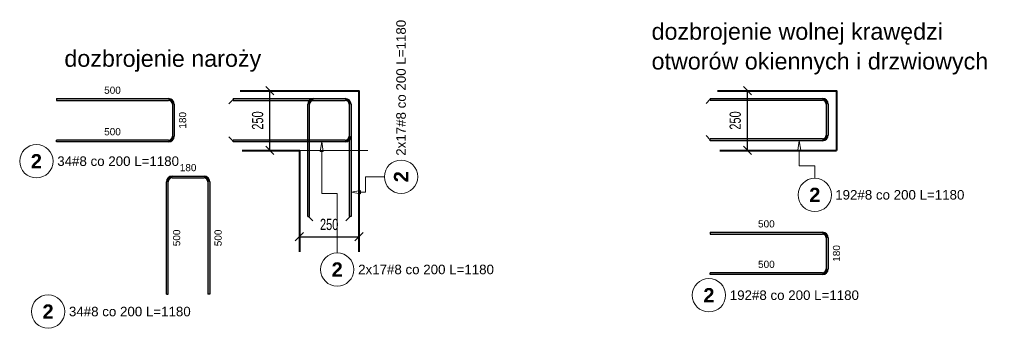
# Model space of a CAD drawing. Extents: x -1474 to 455485, y -101625 to 75879.
# Tile 4 of 40: x 346307 to 350440, y -94629 to -93335. Entities that reach past the tile are written whole.
import ezdxf

# ---------------------------------------------------------------- set-up
doc = ezdxf.new("R2010")
doc.units = 0
doc.header["$LTSCALE"] = 10
doc.header["$MEASUREMENT"] = 0
for name, color, linetype, lineweight in [('P-Opis', 1, 'Continuous', 18), ('P-Opis nadproża systemowe', 11, 'Continuous', 9), ('P-Wymiar', 254, 'Continuous', 9), ('RCAD_deskowanie', 3, 'Continuous', 40)]:
    doc.layers.add(name, color=color, linetype=linetype, lineweight=lineweight)
for name, color, linetype in [('RCAD_kształt pręta', 7, 'Continuous'), ('RCAD_opis kształtu pręta', 7, 'Continuous'), ('RCAD_pręt wyrzucony', 130, 'Continuous')]:
    doc.layers.add(name, color=color, linetype=linetype)
doc.styles.add('_Fd Opis', font='arial.ttf')
doc.styles.add('ROMANS', font='arial.ttf', dxfattribs={"width": 0.7})
doc.styles.add('style1', font='arial.ttf')
doc.styles.add('style3', font='arialbd.ttf')
doc.dimstyles.new('A25', dxfattribs={"dimscale": 27, "dimtxt": 1.75, "dimasz": 0.05, "dimexe": 0, "dimexo": 0, "dimgap": 1, "dimtad": 1, "dimdec": 4, "dimrnd": 1, "dimdsep": 46, "dimtxsty": 'ROMANS', "dimblk": '[[[[[[[[', "dimcen": 2, "dimdle": 2, "dimse1": 1, "dimse2": 1, "dimclrd": 256, "dimclrt": 1, "dimadec": 0, "dimazin": 0, "dimtfac": 1, "dimtdec": 4, "dimtix": 1, "dimtmove": 2, "dimatfit": 3, "dimldrblk": '[[[[[[[[', "dimfxl": 0, "dimtvp": 0.6, "dimtolj": 1, "dimlwd": -1, "dimarcsym": 0})

# ---------------------------------------------------------------- blocks, each defined once
blk = doc.blocks.new('[[[[[[[[')
at = {"layer": 'P-Wymiar'}
for p, q in [((-12.7, -12.7), (12.7, 12.7)), ((0, 0), (-4.6, 0)), ((0, 18), (0, -18))]:
    blk.add_line(p, q, dxfattribs=at)
blk = doc.blocks.new('*D183')
at = {"layer": 'Defpoints', "color": 0, "transparency": 16777216}
for p in [(347356.8, -93632.3), (347391.1, -93632.3), (347391.1, -93882.3)]:
    blk.add_point(p, dxfattribs=at)
at = {"layer": 'RCAD_opis kształtu pręta', "transparency": 16777216}
blk.add_line((347356.8, -93881), (347356.8, -93633.7), dxfattribs=at)
at = {"layer": 'RCAD_opis kształtu pręta', "transparency": 16777216, "xscale": 1.35, "yscale": 1.35, "zscale": 1.35}
for p, rotation in [((347356.8, -93632.3), 90), ((347356.8, -93882.3), 270)]:
    blk.add_blockref('[[[[[[[[', p, dxfattribs=dict(at, rotation=rotation))
at = {"layer": 'RCAD_opis kształtu pręta', "color": 1, "transparency": 16777216, "insert": (347305.6, -93757.3), "char_height": 47.25, "attachment_point": 5, "rotation": 90, "style": 'ROMANS', "bg_fill": 3, "box_fill_scale": 1.25, "bg_fill_color": 256, "bg_fill_true_color": 13158600, "bg_fill_transparency": 0}
blk.add_mtext('\\A1;250', dxfattribs=at)
blk = doc.blocks.new('*D184')
at = {"layer": 'Defpoints', "color": 0, "transparency": 16777216}
for p in [(347480.7, -94230.2), (347730.7, -94230.2), (347730.7, -94244.5)]:
    blk.add_point(p, dxfattribs=at)
at = {"layer": 'RCAD_opis kształtu pręta', "transparency": 16777216}
blk.add_line((347482, -94244.5), (347729.3, -94244.5), dxfattribs=at)
at = {"layer": 'RCAD_opis kształtu pręta', "transparency": 16777216, "xscale": 1.35, "yscale": 1.35, "zscale": 1.35, "rotation": 180}
blk.add_blockref('[[[[[[[[', (347480.7, -94244.5), dxfattribs=at)
at = {"layer": 'RCAD_opis kształtu pręta', "transparency": 16777216, "xscale": 1.35, "yscale": 1.35, "zscale": 1.35}
blk.add_blockref('[[[[[[[[', (347730.7, -94244.5), dxfattribs=at)
at = {"layer": 'RCAD_opis kształtu pręta', "color": 1, "transparency": 16777216, "insert": (347605.7, -94193.3), "char_height": 47.25, "attachment_point": 5, "style": 'ROMANS', "bg_fill": 3, "box_fill_scale": 1.25, "bg_fill_color": 256, "bg_fill_true_color": 13158600, "bg_fill_transparency": 0}
blk.add_mtext('\\A1;250', dxfattribs=at)
blk = doc.blocks.new('*D185')
at = {"layer": 'Defpoints', "color": 0, "transparency": 16777216}
for p in [(349361.5, -93632.3), (349395.8, -93632.3), (349395.8, -93882.3)]:
    blk.add_point(p, dxfattribs=at)
at = {"layer": 'RCAD_opis kształtu pręta', "transparency": 16777216}
blk.add_line((349361.5, -93881), (349361.5, -93633.7), dxfattribs=at)
at = {"layer": 'RCAD_opis kształtu pręta', "transparency": 16777216, "xscale": 1.35, "yscale": 1.35, "zscale": 1.35}
for p, rotation in [((349361.5, -93632.3), 90), ((349361.5, -93882.3), 270)]:
    blk.add_blockref('[[[[[[[[', p, dxfattribs=dict(at, rotation=rotation))
at = {"layer": 'RCAD_opis kształtu pręta', "color": 1, "transparency": 16777216, "insert": (349310.4, -93757.3), "char_height": 47.25, "attachment_point": 5, "rotation": 90, "style": 'ROMANS', "bg_fill": 3, "box_fill_scale": 1.25, "bg_fill_color": 256, "bg_fill_true_color": 13158600, "bg_fill_transparency": 0}
blk.add_mtext('\\A1;250', dxfattribs=at)

msp = doc.modelspace()

# ---------------------------------------------------------------- hatches: boundary and pattern name
at = {"layer": 'RCAD_kształt pręta'}
h = msp.add_hatch(color=4, dxfattribs=at)
edge = h.paths.add_edge_path(flags=0)
edge.add_line((347539.59399, -93665.37263), (347539.59399, -93673.37263))
edge.add_arc((347539.59399, -93689.37263), 16, 90, 180)
edge.add_line((347523.59399, -93689.37263), (347515.59399, -93689.37263))
edge.add_arc((347539.59399, -93689.37263), 24, 450, 540, ccw=False)
for points in [[(347539.59399, -93673.37263), (347539.59399, -93665.37263), (347673.55461, -93665.37263), (347673.55461, -93673.37263)], [(347689.55461, -93689.37263), (347697.55461, -93689.37263), (347697.55461, -93823.33325), (347689.55461, -93823.33325)], [(349692.40088, -93688.40807), (349700.40088, -93688.40807), (349700.40088, -93818.1058), (349692.40088, -93818.1058)]]:
    msp.add_hatch(color=4, dxfattribs=at).paths.add_polyline_path(points, flags=0)
h = msp.add_hatch(color=4, dxfattribs=at)
edge = h.paths.add_edge_path(flags=0)
edge.add_line((347697.55461, -93689.37263), (347689.55461, -93689.37263))
edge.add_arc((347673.55461, -93689.37263), 16, 0, 90)
edge.add_line((347673.55461, -93673.37263), (347673.55461, -93665.37263))
edge.add_arc((347673.55461, -93689.37263), 24, 360, 450, ccw=False)
h = msp.add_hatch(color=4, dxfattribs=at)
edge = h.paths.add_edge_path(flags=0)
edge.add_line((347697.55461, -93689.37263), (347689.55461, -93689.37263))
edge.add_arc((347673.55461, -93689.37263), 16, 0, 90)
edge.add_line((347673.55461, -93673.37263), (347673.55461, -93665.37263))
edge.add_arc((347673.55461, -93689.37263), 24, 360, 450, ccw=False)
h = msp.add_hatch(color=4, dxfattribs=at)
edge = h.paths.add_edge_path(flags=0)
edge.add_line((349700.40088, -93688.40807), (349692.40088, -93688.40807))
edge.add_arc((349676.40088, -93688.40807), 16, 0, 90)
edge.add_line((349676.40088, -93672.40807), (349676.40088, -93664.40807))
edge.add_arc((349676.40088, -93688.40807), 24, 360, 450, ccw=False)
h = msp.add_hatch(color=4, dxfattribs=at)
edge = h.paths.add_edge_path(flags=0)
edge.add_line((347673.55461, -93847.33325), (347673.55461, -93839.33325))
edge.add_arc((347673.55461, -93823.33325), 16, -90, 0)
edge.add_line((347689.55461, -93823.33325), (347697.55461, -93823.33325))
edge.add_arc((347673.55461, -93823.33325), 24, 270, 360, ccw=False)
h = msp.add_hatch(color=4, dxfattribs=at)
edge = h.paths.add_edge_path(flags=0)
edge.add_line((349676.40088, -93842.1058), (349676.40088, -93834.1058))
edge.add_arc((349676.40088, -93818.1058), 16, -90, 0)
edge.add_line((349692.40088, -93818.1058), (349700.40088, -93818.1058))
edge.add_arc((349676.40088, -93818.1058), 24, 270, 360, ccw=False)
at = {"layer": 'RCAD_pręt wyrzucony'}
for points in [[(346460.74091, -93673.37263), (346460.74091, -93665.37263), (346931.74091, -93665.37263), (346931.74091, -93673.37263)], [(346947.74091, -93689.37263), (346955.74091, -93689.37263), (346955.74091, -93823.33325), (346947.74091, -93823.33325)], [(346931.74091, -93839.33325), (346931.74091, -93847.33325), (346460.74091, -93847.33325), (346460.74091, -93839.33325)], [(346930.63973, -94485.00421), (346922.63973, -94485.00421), (346922.63973, -94014.00421), (346930.63973, -94014.00421)], [(346946.63973, -93998.00421), (346946.63973, -93990.00421), (347080.60035, -93990.00421), (347080.60035, -93998.00421)], [(347096.60035, -94014.00421), (347104.60035, -94014.00421), (347104.60035, -94485.00421), (347096.60035, -94485.00421)], [(349205.40088, -94233.88496), (349205.40088, -94225.88496), (349676.40088, -94225.88496), (349676.40088, -94233.88496)], [(349692.40088, -94249.88496), (349700.40088, -94249.88496), (349700.40088, -94379.58269), (349692.40088, -94379.58269)], [(349676.40088, -94395.58269), (349676.40088, -94403.58269), (349205.40088, -94403.58269), (349205.40088, -94395.58269)]]:
    msp.add_hatch(color=4, dxfattribs=at).paths.add_polyline_path(points, flags=0)
h = msp.add_hatch(color=4, dxfattribs=at)
edge = h.paths.add_edge_path(flags=0)
edge.add_line((346955.74091, -93689.37263), (346947.74091, -93689.37263))
edge.add_arc((346931.74091, -93689.37263), 16, 0, 90)
edge.add_line((346931.74091, -93673.37263), (346931.74091, -93665.37263))
edge.add_arc((346931.74091, -93689.37263), 24, 360, 450, ccw=False)
h = msp.add_hatch(color=4, dxfattribs=at)
edge = h.paths.add_edge_path(flags=0)
edge.add_line((346931.74091, -93847.33325), (346931.74091, -93839.33325))
edge.add_arc((346931.74091, -93823.33325), 16, -90, 0)
edge.add_line((346947.74091, -93823.33325), (346955.74091, -93823.33325))
edge.add_arc((346931.74091, -93823.33325), 24, 270, 360, ccw=False)
h = msp.add_hatch(color=4, dxfattribs=at)
edge = h.paths.add_edge_path(flags=0)
edge.add_line((346946.63973, -93990.00421), (346946.63973, -93998.00421))
edge.add_arc((346946.63973, -94014.00421), 16, 90, 180)
edge.add_line((346930.63973, -94014.00421), (346922.63973, -94014.00421))
edge.add_arc((346946.63973, -94014.00421), 24, 450, 540, ccw=False)
h = msp.add_hatch(color=4, dxfattribs=at)
edge = h.paths.add_edge_path(flags=0)
edge.add_line((347104.60035, -94014.00421), (347096.60035, -94014.00421))
edge.add_arc((347080.60035, -94014.00421), 16, 0, 90)
edge.add_line((347080.60035, -93998.00421), (347080.60035, -93990.00421))
edge.add_arc((347080.60035, -94014.00421), 24, 360, 450, ccw=False)
h = msp.add_hatch(color=4, dxfattribs=at)
edge = h.paths.add_edge_path(flags=0)
edge.add_line((349700.40088, -94249.88496), (349692.40088, -94249.88496))
edge.add_arc((349676.40088, -94249.88496), 16, 0, 90)
edge.add_line((349676.40088, -94233.88496), (349676.40088, -94225.88496))
edge.add_arc((349676.40088, -94249.88496), 24, 360, 450, ccw=False)
h = msp.add_hatch(color=4, dxfattribs=at)
edge = h.paths.add_edge_path(flags=0)
edge.add_line((349676.40088, -94403.58269), (349676.40088, -94395.58269))
edge.add_arc((349676.40088, -94379.58269), 16, -90, 0)
edge.add_line((349692.40088, -94379.58269), (349700.40088, -94379.58269))
edge.add_arc((349676.40088, -94379.58269), 24, 270, 360, ccw=False)

# ---------------------------------------------------------------- linework, layer by layer
at = {"layer": 'P-Opis nadproża systemowe'}
msp.add_lwpolyline([(347480.67838, -93882.33325), (347767.6078, -93882.33325)], dxfattribs=at)
at = {"layer": 'RCAD_deskowanie'}
for points in [[(347231.66058, -93632.33325), (347730.67838, -93632.33325), (347730.67838, -94307.33325)], [(349236.43733, -93632.33325), (349735.45514, -93632.33325), (349735.45514, -93882.33325)], [(347240.77622, -93882.33325), (347480.67838, -93882.33325), (347480.67838, -94307.33325)], [(349245.55298, -93882.33325), (349735.45514, -93882.33325)]]:
    msp.add_lwpolyline(points, dxfattribs=at)
at = {"layer": 'RCAD_kształt pręta', "color": 2, "lineweight": 5}
for p, q in [((347202.55461, -93669.37263), (347185.05461, -93686.87263)), ((349205.40088, -93668.40807), (349187.90088, -93685.90807)), ((347202.55461, -93843.33325), (347185.05461, -93825.83325)), ((349205.40088, -93838.1058), (349187.90088, -93820.6058))]:
    msp.add_line(p, q, dxfattribs=at)
at = {"layer": 'RCAD_kształt pręta', "color": 4}
for p, q in [((347202.55461, -93665.37263), (347202.55461, -93673.37263)), ((347539.59399, -93665.37263), (347673.55461, -93665.37263)), ((347539.59399, -93673.37263), (347673.55461, -93673.37263)), ((347689.55461, -93689.37263), (347689.55461, -93823.33325)), ((347697.55461, -93689.37263), (347697.55461, -93823.33325)), ((349205.40088, -93664.40807), (349205.40088, -93672.40807)), ((349692.40088, -93688.40807), (349692.40088, -93818.1058)), ((349700.40088, -93688.40807), (349700.40088, -93818.1058)), ((347202.55461, -93847.33325), (347202.55461, -93839.33325)), ((349205.40088, -93842.1058), (349205.40088, -93834.1058))]:
    msp.add_line(p, q, dxfattribs=at)
for centre, radius, start, end in [((347539.59399, -93689.37263), 24, 90, 180), ((347539.59399, -93689.37263), 16, 90, 180), ((347673.55461, -93689.37263), 24, 360, 90), ((347673.55461, -93689.37263), 24, 360, 90), ((347673.55461, -93689.37263), 16, 0, 90), ((347673.55461, -93689.37263), 16, 0, 90), ((349676.40088, -93688.40807), 24, 360, 90), ((349676.40088, -93688.40807), 16, 0, 90), ((347673.55461, -93823.33325), 16, 270, 360), ((347673.55461, -93823.33325), 24, 270, 0), ((349676.40088, -93818.1058), 16, 270, 360), ((349676.40088, -93818.1058), 24, 270, 0)]:
    msp.add_arc(centre, radius, start, end, dxfattribs=at)
at = {"layer": 'RCAD_opis kształtu pręta', "color": 8, "lineweight": 0}
for p, q in [((347567.80132, -93887.33325), (347574.46798, -93847.33325)), ((347574.46798, -93847.33325), (347581.13465, -93887.33325)), ((349572.57807, -93882.1058), (349579.24474, -93842.1058)), ((349579.24474, -93842.1058), (349585.91141, -93882.1058)), ((347567.80132, -93887.33325), (347581.13465, -93887.33325)), ((347574.46798, -94063.43159), (347574.46798, -93887.33325)), ((349572.57807, -93882.1058), (349585.91141, -93882.1058)), ((349579.24474, -93946.64299), (349579.24474, -93882.1058)), ((349579.24474, -93946.64299), (349644.24474, -93946.64299)), ((349644.24474, -93946.64299), (349644.24474, -93999.18099)), ((347758.40463, -94057.96278), (347758.40463, -93992.96278)), ((347758.40463, -93992.96278), (347837.61714, -93992.96278)), ((347574.46798, -94063.43159), (347639.46798, -94063.43159)), ((347697.55461, -94057.96278), (347737.55461, -94051.29611)), ((347737.55461, -94064.62945), (347697.55461, -94057.96278)), ((347737.55461, -94064.62945), (347737.55461, -94051.29611)), ((347758.40463, -94057.96278), (347737.55461, -94057.96278))]:
    msp.add_line(p, q, dxfattribs=at)
for centre in [(347907.61714, -93992.96278), (349644.24474, -94069.18099), (347639.46798, -94382.1734)]:
    msp.add_circle(centre, 70, dxfattribs=at)
at = {"layer": 'RCAD_pręt wyrzucony', "color": 4}
for p, q in [((346460.74091, -93665.37263), (346931.74091, -93665.37263)), ((346460.74091, -93665.37263), (346460.74091, -93673.37263)), ((346460.74091, -93673.37263), (346931.74091, -93673.37263)), ((346947.74091, -93689.37263), (346947.74091, -93823.33325)), ((346955.74091, -93689.37263), (346955.74091, -93823.33325)), ((346931.74091, -93839.33325), (346460.74091, -93839.33325)), ((346460.74091, -93847.33325), (346460.74091, -93839.33325)), ((346931.74091, -93847.33325), (346460.74091, -93847.33325)), ((346922.63973, -94485.00421), (346922.63973, -94014.00421)), ((346930.63973, -94485.00421), (346930.63973, -94014.00421)), ((346946.63973, -93990.00421), (347080.60035, -93990.00421)), ((346946.63973, -93998.00421), (347080.60035, -93998.00421)), ((347096.60035, -94014.00421), (347096.60035, -94485.00421)), ((347104.60035, -94014.00421), (347104.60035, -94485.00421)), ((349205.40088, -94225.88496), (349676.40088, -94225.88496)), ((349205.40088, -94225.88496), (349205.40088, -94233.88496)), ((349205.40088, -94233.88496), (349676.40088, -94233.88496)), ((349692.40088, -94249.88496), (349692.40088, -94379.58269)), ((349700.40088, -94249.88496), (349700.40088, -94379.58269)), ((349676.40088, -94395.58269), (349205.40088, -94395.58269)), ((349205.40088, -94403.58269), (349205.40088, -94395.58269)), ((349676.40088, -94403.58269), (349205.40088, -94403.58269)), ((346922.63973, -94485.00421), (346930.63973, -94485.00421)), ((347104.60035, -94485.00421), (347096.60035, -94485.00421))]:
    msp.add_line(p, q, dxfattribs=at)
at = {"layer": 'RCAD_pręt wyrzucony', "color": 8, "lineweight": 0}
for centre in [(346376.72752, -93928.05398), (349199.78216, -94490.06067), (346425.8222, -94558.6321)]:
    msp.add_circle(centre, 70, dxfattribs=at)
at = {"layer": 'RCAD_pręt wyrzucony', "color": 4}
for centre, radius, start, end in [((346931.74091, -93689.37263), 24, 360, 90), ((346931.74091, -93689.37263), 16, 0, 90), ((346931.74091, -93823.33325), 16, 270, 360), ((346931.74091, -93823.33325), 24, 270, 0), ((346946.63973, -94014.00421), 24, 90, 180), ((346946.63973, -94014.00421), 16, 90, 180), ((347080.60035, -94014.00421), 24, 360, 90), ((347080.60035, -94014.00421), 16, 0, 90), ((349676.40088, -94249.88496), 24, 360, 90), ((349676.40088, -94249.88496), 16, 0, 90), ((349676.40088, -94379.58269), 16, 270, 360), ((349676.40088, -94379.58269), 24, 270, 0)]:
    msp.add_arc(centre, radius, start, end, dxfattribs=at)

# ---------------------------------------------------------------- texts
at = {"layer": 'P-Opis', "char_height": 70, "attachment_point": 1, "style": '_Fd Opis'}
for s, insert in [('dozbrojenie wolnej krawędzi', (348959.03455, -93348.54381)), ('dozbrojenie naroży', (346494.28183, -93461.97249)), ('otworów okiennych i drzwiowych', (348959.03455, -93473.28751))]:
    msp.add_mtext(s, dxfattribs=dict(at, insert=insert))
at = {"layer": 'RCAD_opis kształtu pręta', "color": 1, "attachment_point": 5, "rotation": 90}
for s, insert, char_height, style in [('2x17#8 co 200 L=1180', (347907.61714, -93620.02963), 40, 'style1'), ('2', (347907.61714, -93992.96278), 60, 'style3')]:
    msp.add_mtext(s, dxfattribs=dict(at, insert=insert, char_height=char_height, style=style))
at = {"layer": 'RCAD_opis kształtu pręta', "color": 1, "attachment_point": 5}
for s, insert, char_height, style in [('2', (349644.24474, -94069.18099), 60, 'style3'), ('192#8 co 200 L=1180', (350000.98417, -94069.18099), 40, 'style1'), ('2', (347639.46798, -94382.1734), 60, 'style3'), ('2x17#8 co 200 L=1180', (348012.40113, -94382.1734), 40, 'style1')]:
    msp.add_mtext(s, dxfattribs=dict(at, insert=insert, char_height=char_height, style=style))
at = {"layer": 'RCAD_pręt wyrzucony', "color": 1, "attachment_point": 5}
for s, insert, char_height, style in [('500', (346696.24091, -93630.37263), 30, 'style1'), ('500', (346696.24091, -93804.33325), 30, 'style1'), ('2', (346376.72752, -93928.05398), 60, 'style3'), ('180', (347013.62004, -93955.00421), 30, 'style1'), ('500', (349440.90088, -94190.88496), 30, 'style1'), ('500', (349440.90088, -94360.58269), 30, 'style1'), ('2', (349199.78216, -94490.06067), 60, 'style3'), ('2', (346425.8222, -94558.6321), 60, 'style3')]:
    msp.add_mtext(s, dxfattribs=dict(at, insert=insert, char_height=char_height, style=style))
at = {"layer": 'RCAD_pręt wyrzucony', "color": 1, "char_height": 30, "attachment_point": 5, "rotation": 90, "style": 'style1'}
for s, insert in [('180', (346990.74091, -93756.35294)), ('500', (346965.63973, -94249.50421)), ('500', (347139.60035, -94249.50421)), ('180', (349735.40088, -94314.73383))]:
    msp.add_mtext(s, dxfattribs=dict(at, insert=insert))
at = {"layer": 'RCAD_pręt wyrzucony', "color": 2, "char_height": 40, "attachment_point": 5, "style": 'style1'}
for s, insert in [('34#8 co 200 L=1180', (346719.91988, -93928.05398)), ('192#8 co 200 L=1180', (349558.39061, -94490.06067)), ('34#8 co 200 L=1180', (346769.01456, -94558.6321))]:
    msp.add_mtext(s, dxfattribs=dict(at, insert=insert))

# ---------------------------------------------------------------- next in the draw order: dimensions: what is measured, and where the dimension line sits
at = {"layer": 'RCAD_opis kształtu pręta'}
for base, p1, p2, picture, middle in [((347356.76854, -93632.33325), (347391.06279, -93882.33325), (347391.06279, -93632.33325), '*D183', (347305.64397, -93757.33325)), ((349361.5453, -93632.33325), (349395.83955, -93882.33325), (349395.83955, -93632.33325), '*D185', (349310.42072, -93757.33325))]:
    dim = msp.add_linear_dim(base=base, p1=p1, p2=p2, angle=90, dimstyle='A25', override={"dimfxl": 160, "dimfxlon": 1, "dimtfill": 1}, dxfattribs=at)
    dim.commit()
    dim.dimension.update_dxf_attribs({"geometry": picture, "text_midpoint": middle})
dim = msp.add_linear_dim(base=(347730.67838, -94244.45704), p1=(347480.67838, -94230.17578), p2=(347730.67838, -94230.17578), dimstyle='A25', override={"dimfxl": 160, "dimfxlon": 1, "dimtfill": 1}, dxfattribs=at)
dim.commit()
dim.dimension.update_dxf_attribs({"geometry": '*D184', "text_midpoint": (347605.67838, -94193.33246)})

# ---------------------------------------------------------------- next in the draw order: hatches: boundary and pattern name
at = {"layer": 'RCAD_kształt pręta'}
for points in [[(347202.55461, -93673.37263), (347202.55461, -93665.37263), (347673.55461, -93665.37263), (347673.55461, -93673.37263)], [(347523.59399, -94160.37263), (347515.59399, -94160.37263), (347515.59399, -93689.37263), (347523.59399, -93689.37263)], [(347689.55461, -93689.37263), (347697.55461, -93689.37263), (347697.55461, -94160.37263), (347689.55461, -94160.37263)], [(349205.40088, -93672.40807), (349205.40088, -93664.40807), (349676.40088, -93664.40807), (349676.40088, -93672.40807)], [(347673.55461, -93839.33325), (347673.55461, -93847.33325), (347202.55461, -93847.33325), (347202.55461, -93839.33325)], [(349676.40088, -93834.1058), (349676.40088, -93842.1058), (349205.40088, -93842.1058), (349205.40088, -93834.1058)]]:
    msp.add_hatch(color=4, dxfattribs=at).paths.add_polyline_path(points, flags=0)

# ---------------------------------------------------------------- next in the draw order: linework, layer by layer
at = {"layer": 'RCAD_kształt pręta', "color": 4}
for p, q in [((347202.55461, -93665.37263), (347673.55461, -93665.37263)), ((347202.55461, -93673.37263), (347673.55461, -93673.37263)), ((347515.59399, -94160.37263), (347515.59399, -93689.37263)), ((347523.59399, -94160.37263), (347523.59399, -93689.37263)), ((347689.55461, -93689.37263), (347689.55461, -94160.37263)), ((347697.55461, -93689.37263), (347697.55461, -94160.37263)), ((349205.40088, -93664.40807), (349676.40088, -93664.40807)), ((349205.40088, -93672.40807), (349676.40088, -93672.40807)), ((347673.55461, -93839.33325), (347202.55461, -93839.33325)), ((347673.55461, -93847.33325), (347202.55461, -93847.33325)), ((349676.40088, -93834.1058), (349205.40088, -93834.1058)), ((349676.40088, -93842.1058), (349205.40088, -93842.1058)), ((347515.59399, -94160.37263), (347523.59399, -94160.37263)), ((347697.55461, -94160.37263), (347689.55461, -94160.37263))]:
    msp.add_line(p, q, dxfattribs=at)
at = {"layer": 'RCAD_kształt pręta', "color": 2, "lineweight": 5}
for p, q in [((347519.59399, -94160.37263), (347537.09399, -94177.87263)), ((347693.55461, -94160.37263), (347676.05461, -94177.87263))]:
    msp.add_line(p, q, dxfattribs=at)
at = {"layer": 'RCAD_opis kształtu pręta', "color": 8, "lineweight": 0}
msp.add_line((347639.46798, -94063.43159), (347639.46798, -94312.1734), dxfattribs=at)

doc.saveas('drawing.dxf')
